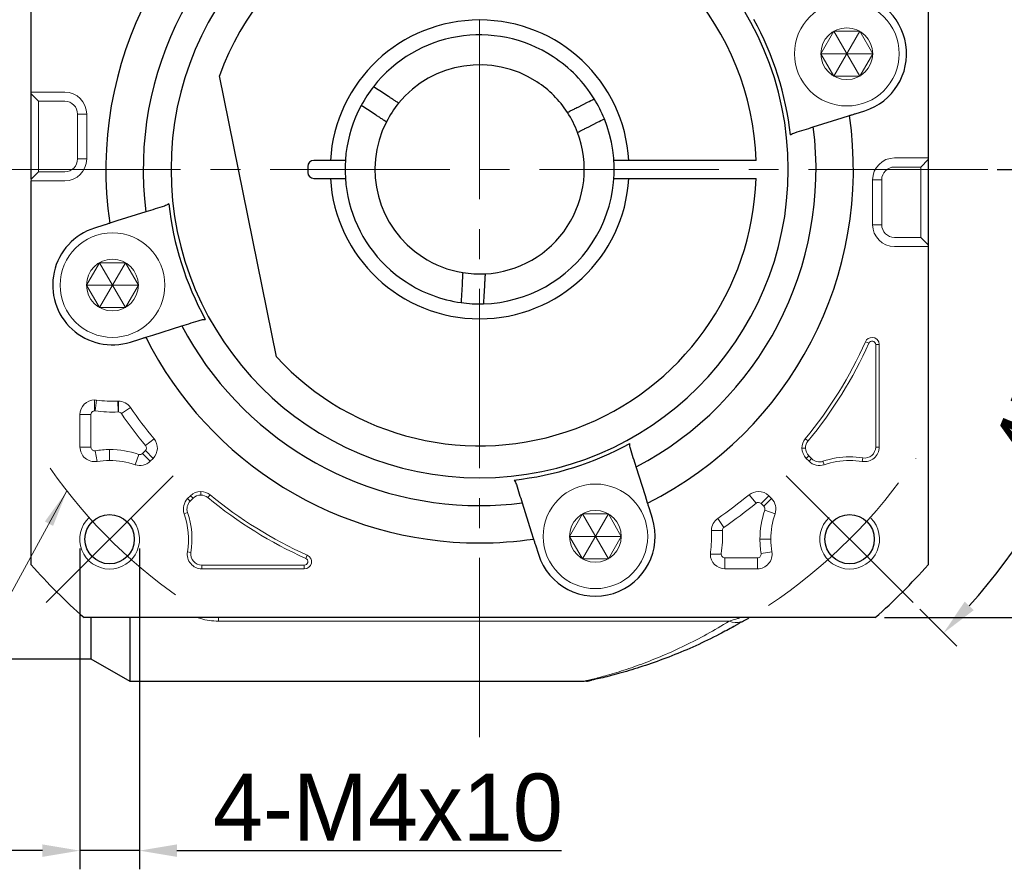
# Model space of a CAD drawing. Header units: millimetres. Extents: x 1360 to 1839, y 1023 to 1362.
# Tile 3 of 10: x 1416 to 1482, y 1176 to 1233. Entities that reach past the tile are written whole.
import ezdxf

# ---------------------------------------------------------------- set-up
doc = ezdxf.new("R2010")
doc.units = ezdxf.units.MM
doc.header["$PDSIZE"] = -5
doc.linetypes.add('点画线', pattern=[18, 12, -2, 2, -2])
doc.layers.get('0').update_dxf_attribs({"lineweight": 18})
doc.layers.get('Defpoints').update_dxf_attribs({"lineweight": 18})
for name, color, linetype, lineweight in [('7中心线层', 7, '点画线', 18), ('尺寸线', 7, 'Continuous', 18), ('尺寸线层', 3, 'Continuous', 18), ('粗实线', 7, 'Continuous', 50), ('细实线', 7, 'Continuous', 18)]:
    doc.layers.add(name, color=color, linetype=linetype, lineweight=lineweight)
doc.styles.add('工程字', font='txt')
doc.dimstyles.new('副本 ISO-25', dxfattribs={"dimtxt": 4.5, "dimasz": 2.5, "dimexe": 1.25, "dimexo": 0.625, "dimtad": 1, "dimtxsty": '工程字', "dimcen": 2.5, "dimdle": 5, "dimadec": 0, "dimazin": 0, "dimtfac": 1, "dimtmove": 0, "dimatfit": 3, "dimfxl": 1, "dimtolj": 1, "dimarcsym": 0})

# ---------------------------------------------------------------- blocks, each defined once
blk = doc.blocks.new('*X11')
at = {"layer": 'Defpoints', "color": 0, "lineweight": -2}
for p in [(1420.09, 1198.269), (1424.09, 1198.269), (1420.09, 1177.426)]:
    blk.add_point(p, dxfattribs=at)
at = {"layer": '尺寸线层', "color": 0, "lineweight": -2}
for p, q in [((1420.09, 1197.644), (1420.09, 1176.176)), ((1424.09, 1197.644), (1424.09, 1176.176)), ((1417.59, 1177.426), (1415.09, 1177.426)), ((1424.09, 1177.426), (1420.09, 1177.426)), ((1426.59, 1177.426), (1452.312, 1177.426))]:
    blk.add_line(p, q, dxfattribs=at)
for points in [[(1417.59, 1177.01), (1417.59, 1177.843), (1420.09, 1177.426)], [(1426.59, 1177.843), (1426.59, 1177.01), (1424.09, 1177.426)]]:
    blk.add_solid(points, dxfattribs=at)
at = {"layer": '尺寸线层', "color": 0, "insert": (1440.701, 1180.301), "char_height": 4.5, "attachment_point": 5, "style": '工程字'}
blk.add_mtext('\\A1;4-M4x10', dxfattribs=at)
blk = doc.blocks.new('*X12')
at = {"layer": 'Defpoints', "color": 0, "lineweight": -2}
for p in [(1473.296, 1253.018), (1473.296, 1193.018), (1498.674, 1193.018)]:
    blk.add_point(p, dxfattribs=at)
at = {"layer": '尺寸线层', "color": 0, "lineweight": -2}
for p, q in [((1473.921, 1253.018), (1499.924, 1253.018)), ((1498.674, 1250.518), (1498.674, 1195.518)), ((1473.921, 1193.018), (1499.924, 1193.018))]:
    blk.add_line(p, q, dxfattribs=at)
for points in [[(1499.091, 1250.518), (1498.258, 1250.518), (1498.674, 1253.018)], [(1498.258, 1195.518), (1499.091, 1195.518), (1498.674, 1193.018)]]:
    blk.add_solid(points, dxfattribs=at)
at = {"layer": '尺寸线层', "color": 0, "insert": (1495.799, 1223.018), "char_height": 4.5, "attachment_point": 5, "rotation": 90, "style": '工程字'}
blk.add_mtext('\\A1;60', dxfattribs=at)
blk = doc.blocks.new('*X13')
at = {"layer": 'Defpoints', "color": 0, "lineweight": -2}
for p in [(1475.83, 1252.009), (1467.345, 1243.524), (1487.358, 1239.802), (1392.925, 1223.018), (1480.839, 1223.018)]:
    blk.add_point(p, dxfattribs=at)
at = {"layer": '尺寸线层', "color": 0, "lineweight": -2}
for p, q in [((1476.272, 1252.451), (1478.735, 1254.914)), ((1481.464, 1223.018), (1491.947, 1223.018))]:
    blk.add_line(p, q, dxfattribs=at)
blk.add_arc((1446.839, 1223.018), 43.858, 3.26643, 41.73357, dxfattribs=at)
for points in [[(1479.871, 1252.499), (1479.265, 1251.927), (1477.851, 1254.03)], [(1490.209, 1225.505), (1491.042, 1225.529), (1490.697, 1223.018)]]:
    blk.add_solid(points, dxfattribs=at)
at = {"layer": '尺寸线层', "color": 0, "insert": (1490.014, 1240.902), "char_height": 4.5, "attachment_point": 5, "rotation": 292.5, "style": '工程字'}
blk.add_mtext('\\A1;45%%d', dxfattribs=at)
blk = doc.blocks.new('*X14')
at = {"layer": 'Defpoints', "color": 0, "lineweight": -2}
for p in [(1392.925, 1223.018), (1480.839, 1223.018), (1487.381, 1206.225), (1467.345, 1202.512), (1475.83, 1194.027)]:
    blk.add_point(p, dxfattribs=at)
at = {"layer": '尺寸线层', "color": 0, "lineweight": -2}
for p, q in [((1481.464, 1223.018), (1491.971, 1223.018)), ((1476.272, 1193.585), (1478.752, 1191.104))]:
    blk.add_line(p, q, dxfattribs=at)
blk.add_arc((1446.839, 1223.018), 43.883, 318.26459, 356.73541, dxfattribs=at)
for points in [[(1491.067, 1220.507), (1490.234, 1220.531), (1490.721, 1223.018)], [(1479.282, 1194.092), (1479.888, 1193.52), (1477.868, 1191.988)]]:
    blk.add_solid(points, dxfattribs=at)
at = {"layer": '尺寸线层', "color": 0, "insert": (1484.725, 1207.325), "char_height": 4.5, "attachment_point": 5, "rotation": 67.5, "style": '工程字'}
blk.add_mtext('\\A1;45%%d', dxfattribs=at)
blk = doc.blocks.new('*X22')
at = {"layer": '尺寸线', "linetype": 'Continuous'}
blk.add_hatch(color=0, dxfattribs=at).paths.add_polyline_path([(22.497, 24.073), (21.572, 21.73), (21.023, 22.029)], flags=0)
at = {"layer": '尺寸线', "color": 0, "linetype": 'Continuous'}
for p, q in [((22.497, 24.073), (9.33, 0)), ((9.33, 0), (0, 0))]:
    blk.add_line(p, q, dxfattribs=at)
at = {"layer": '尺寸线', "color": 0}
blk.add_line((0, 0), (0, 0), dxfattribs=at)

msp = doc.modelspace()

# ---------------------------------------------------------------- linework, layer by layer
for p, q in [((1416.8388, 1228.0736), (1416.8388, 1228.1834)), ((1416.8388, 1228.1834), (1417.3388, 1228.1834)), ((1416.8388, 1228.0736), (1417.3388, 1227.5749)), ((1416.8388, 1227.0761), (1416.8388, 1228.0736)), ((1417.3388, 1228.1834), (1419.0888, 1228.1834)), ((1416.8388, 1223.3582), (1416.8388, 1227.0761)), ((1417.3388, 1227.5749), (1419.0888, 1227.5749)), ((1419.9465, 1226.7172), (1420.0562, 1226.7172)), ((1419.9465, 1226.7172), (1419.9465, 1223.7172)), ((1420.555, 1226.7172), (1420.0562, 1226.7172)), ((1420.555, 1226.7172), (1420.555, 1223.7172)), ((1419.9465, 1223.7172), (1420.0562, 1223.7172)), ((1420.555, 1223.7172), (1420.0562, 1223.7172)), ((1474.5888, 1223.785), (1476.3388, 1223.785)), ((1476.8388, 1223.785), (1476.3388, 1223.785)), ((1476.8388, 1223.6752), (1476.3388, 1223.1764)), ((1476.8388, 1223.785), (1476.8388, 1223.6752)), ((1476.8388, 1223.6752), (1476.8388, 1222.6776)), ((1416.8388, 1222.3607), (1416.8388, 1223.3582)), ((1474.5888, 1223.1764), (1476.3388, 1223.1764)), ((1416.8388, 1222.3607), (1417.3388, 1222.8594)), ((1416.8388, 1222.2509), (1416.8388, 1222.3607)), ((1419.0888, 1222.8594), (1417.3388, 1222.8594)), ((1473.1225, 1219.3187), (1473.1225, 1222.3187)), ((1473.7311, 1219.3187), (1473.7311, 1222.3187)), ((1476.8388, 1222.6776), (1476.8388, 1218.9598)), ((1416.8388, 1222.2509), (1417.3388, 1222.2509)), ((1419.0888, 1222.2509), (1417.3388, 1222.2509)), ((1476.3388, 1218.461), (1474.5888, 1218.461)), ((1476.8388, 1217.9622), (1476.3388, 1218.461)), ((1476.8388, 1218.9598), (1476.8388, 1217.9622)), ((1476.3388, 1217.8525), (1474.5888, 1217.8525)), ((1476.8388, 1217.8525), (1476.3388, 1217.8525)), ((1476.8388, 1217.9622), (1476.8388, 1217.8525)), ((1472.8698, 1211.3897), (1472.6501, 1211.4879)), ((1473.3286, 1211.2919), (1473.5692, 1211.2919)), ((1473.3286, 1211.2919), (1473.3286, 1204.4385)), ((1473.5692, 1204.4385), (1473.5692, 1211.2919)), ((1421.0888, 1206.8564), (1421.0888, 1207.5868)), ((1421.1229, 1206.8543), (1421.2223, 1207.5777)), ((1422.6648, 1206.7838), (1422.6318, 1207.5132)), ((1422.6761, 1206.784), (1422.6761, 1207.5142)), ((1420.1083, 1206.6063), (1420.1083, 1204.4385)), ((1420.8384, 1206.6063), (1420.1083, 1206.6063)), ((1420.8384, 1204.4385), (1420.8384, 1206.6063)), ((1422.8829, 1206.6748), (1423.4861, 1207.0863)), ((1424.4958, 1204.5308), (1425.0584, 1204.9963)), ((1468.8046, 1204.8428), (1468.6191, 1204.9963)), ((1420.8384, 1204.4385), (1420.1083, 1204.4385)), ((1421.1289, 1204.1914), (1421.2458, 1203.4707)), ((1422.09, 1203.5387), (1422.09, 1204.2689)), ((1424.033, 1203.9455), (1423.7966, 1203.2547)), ((1424.48, 1204.1942), (1424.2911, 1204.0054)), ((1424.2911, 1204.0054), (1424.8074, 1203.4891)), ((1424.48, 1204.1942), (1424.9963, 1203.6779)), ((1468.6348, 1204.3712), (1468.3941, 1204.3712)), ((1473.3286, 1204.4385), (1473.5692, 1204.4385)), ((1424.8074, 1203.4891), (1424.9963, 1203.6779)), ((1468.8514, 1203.8481), (1468.6813, 1203.6779)), ((1468.6813, 1203.6779), (1468.8701, 1203.4891)), ((1469.0403, 1203.6592), (1468.8514, 1203.8481)), ((1469.0403, 1203.6592), (1468.8701, 1203.4891)), ((1469.803, 1203.4824), (1469.8809, 1203.2547)), ((1472.4702, 1203.7082), (1472.4317, 1203.4707)), ((1428.192, 1201.2219), (1428.192, 1201.4626)), ((1427.4987, 1201.1754), (1427.3099, 1200.9866)), ((1427.4801, 1200.8164), (1427.3099, 1200.9866)), ((1427.4801, 1200.8164), (1427.6689, 1201.0053)), ((1427.6689, 1201.0053), (1427.4987, 1201.1754)), ((1428.6637, 1201.0521), (1428.8171, 1201.2376)), ((1465.3259, 1200.675), (1464.8604, 1201.2376)), ((1465.6625, 1200.6591), (1466.1788, 1201.1754)), ((1465.6625, 1200.6591), (1465.8513, 1200.4703)), ((1465.8513, 1200.4703), (1466.3676, 1200.9866)), ((1466.3676, 1200.9866), (1466.1788, 1201.1754)), ((1427.3033, 1200.0537), (1427.0756, 1199.9757)), ((1465.9112, 1200.2122), (1466.602, 1199.9757)), ((1463.1819, 1199.0621), (1462.7704, 1199.6653)), ((1463.0727, 1198.8553), (1462.3425, 1198.8553)), ((1466.318, 1198.2692), (1465.5878, 1198.2692)), ((1427.529, 1197.3865), (1427.2915, 1197.425)), ((1465.6653, 1197.308), (1466.386, 1197.425)), ((1435.2105, 1196.9869), (1435.3087, 1197.2066)), ((1463.0003, 1197.2679), (1462.2699, 1197.2679)), ((1465.4182, 1197.0176), (1463.2504, 1197.0176)), ((1463.2504, 1197.0176), (1463.2504, 1196.2874)), ((1465.4182, 1197.0176), (1465.4182, 1196.2874)), ((1435.1127, 1196.5281), (1428.2593, 1196.5281)), ((1428.2593, 1196.5281), (1428.2593, 1196.2874)), ((1428.2593, 1196.2874), (1435.1127, 1196.2874)), ((1435.1127, 1196.5281), (1435.1127, 1196.2874)), ((1463.2504, 1196.2874), (1465.4182, 1196.2874)), ((1429.3745, 1192.7835), (1429.3745, 1193.0179)), ((1463.5276, 1192.7835), (1429.3745, 1192.7835))]:
    msp.add_line(p, q)
for centre in [(1471.397, 1230.7611), (1422.2806, 1215.2748), (1454.5819, 1198.4597)]:
    msp.add_circle(centre, 1.7321)
for centre, radius, start, end in [((1419.0888, 1226.7172), 1.4663, 0, 90), ((1419.0888, 1226.7172), 0.8577, 0, 90), ((1419.0888, 1223.7172), 1.4663, 270, 0), ((1419.0888, 1223.7172), 0.8577, 270, 0), ((1474.5888, 1222.3187), 1.4663, 90, 180), ((1474.5888, 1222.3187), 0.8577, 90, 180), ((1474.5888, 1219.3187), 1.4663, 180, 270), ((1474.5888, 1219.3187), 0.8577, 180, 270), ((1446.8388, 1223.0179), 28.2695, 320.39475, 335.929385), ((1446.8388, 1223.0179), 28.5102, 320.39475, 335.929385), ((1473.0888, 1211.2919), 0.4805, 90, 155.929385), ((1473.0888, 1211.2919), 0.4805, 0, 90), ((1421.0888, 1206.6063), 0.9805, 90, 180), ((1421.0888, 1206.6063), 0.9805, 82.17173, 90), ((1422.2806, 1215.2748), 7.7695, 262.17173, 272.59118), ((1422.6761, 1206.5337), 0.9805, 90, 92.59118), ((1422.6761, 1206.5337), 0.9805, 34.302587, 90), ((1422.2806, 1215.2748), 8.4997, 262.17173, 272.59118), ((1446.8388, 1223.0179), 28.9997, 214.302587, 219.60525), ((1446.8388, 1223.0179), 28.2695, 214.302587, 219.60525), ((1424.303, 1204.3712), 0.9805, 315, 39.60525), ((1469.3746, 1204.3712), 0.9805, 140.39475, 180), ((1469.3746, 1204.3712), 0.7398, 140.39475, 180), ((1421.0888, 1204.4385), 0.9805, 180, 279.218623), ((1422.09, 1198.2692), 5.9997, 90, 99.218623), ((1422.09, 1198.2692), 5.9997, 71.103881, 90), ((1469.3746, 1204.3712), 0.9805, 180, 225), ((1469.3746, 1204.3712), 0.7398, 180, 225), ((1472.5888, 1204.4385), 0.9805, 260.781377, 0), ((1472.5888, 1204.4385), 0.7398, 260.781377, 360), ((1422.09, 1198.2692), 5.2695, 90, 99.218623), ((1422.09, 1198.2692), 5.2695, 71.103881, 90), ((1424.1141, 1204.1824), 0.9805, 251.103881, 315), ((1469.5634, 1204.1824), 0.9805, 225, 288.896119), ((1469.5634, 1204.1824), 0.7398, 225, 288.896119), ((1471.5875, 1198.2692), 5.5102, 90, 108.896119), ((1471.5875, 1198.2692), 5.2695, 90, 108.896119), ((1471.5875, 1198.2692), 5.5102, 80.781377, 90), ((1471.5875, 1198.2692), 5.2695, 80.781377, 90), ((1428.192, 1200.4821), 0.9805, 90, 135), ((1428.192, 1200.4821), 0.9805, 50.39475, 90), ((1465.4855, 1200.4821), 0.9805, 90, 129.60525), ((1465.4855, 1200.4821), 0.9805, 45, 90), ((1428.0032, 1200.2933), 0.9805, 135, 198.896119), ((1428.0032, 1200.2933), 0.7398, 135, 198.896119), ((1428.192, 1200.4821), 0.7398, 90, 135), ((1428.192, 1200.4821), 0.7398, 50.39475, 90), ((1446.8388, 1223.0179), 28.5102, 230.39475, 245.929385), ((1446.8388, 1223.0179), 28.2695, 230.39475, 245.929385), ((1446.8388, 1223.0179), 28.2695, 304.302587, 309.60525), ((1446.8388, 1223.0179), 28.9997, 304.302587, 309.60525), ((1465.6743, 1200.2933), 0.9805, 341.103881, 45), ((1422.09, 1198.2692), 5.2695, 350.781377, 18.896119), ((1422.09, 1198.2692), 5.5102, 350.781377, 18.896119), ((1471.5875, 1198.2692), 5.9997, 161.103881, 180), ((1471.5875, 1198.2692), 5.2695, 161.103881, 180), ((1463.323, 1198.8553), 0.9805, 124.302587, 180), ((1454.5819, 1198.4597), 7.7695, 352.17173, 2.59118), ((1463.323, 1198.8553), 0.9805, 180, 182.59118), ((1454.5819, 1198.4597), 8.4997, 352.17173, 2.59118), ((1471.5875, 1198.2692), 5.9997, 180, 189.218623), ((1471.5875, 1198.2692), 5.2695, 180, 189.218623), ((1428.2593, 1197.2679), 0.9805, 170.781377, 270), ((1428.2593, 1197.2679), 0.7398, 170.781377, 270), ((1463.2504, 1197.2679), 0.9805, 172.17173, 180), ((1465.4182, 1197.2679), 0.9805, 270, 9.218623), ((1435.1127, 1196.7679), 0.4805, 270, 65.929385), ((1463.2504, 1197.2679), 0.9805, 180, 270)]:
    msp.add_arc(centre, radius, start, end)
msp.add_ellipse((1463.5276, 1194.549), major_axis=(-1.0114, 1.7254), ratio=0.6888272, start_param=2.4365012, end_param=2.9666747)
for points, knots in [([(1472.8698, 1211.3897), (1472.9015, 1211.4329), (1472.9648, 1211.5193), (1473.1419, 1211.5412), (1473.2947, 1211.4489), (1473.3173, 1211.3443), (1473.3286, 1211.2919)], [0, 0, 0, 0, 0.16025045, 0.31992837, 0.47960629, 0.63985674, 0.63985674, 0.63985674, 0.63985674]), ([(1420.8384, 1206.6063), (1420.8546, 1206.6741), (1420.8868, 1206.8089), (1421.0217, 1206.8406), (1421.0888, 1206.8564)], [0, 0, 0, 0, 0.19396715, 0.38594756, 0.38594756, 0.38594756, 0.38594756]), ([(1422.6761, 1206.784), (1422.7173, 1206.7786), (1422.7996, 1206.7677), (1422.8551, 1206.7058), (1422.8829, 1206.6748)], [0, 0, 0, 0, 0.12067224, 0.24177196, 0.24177196, 0.24177196, 0.24177196]), ([(1421.1289, 1204.1914), (1421.1156, 1204.19), (1421.0393, 1204.1817), (1420.8851, 1204.2433), (1420.854, 1204.3733), (1420.8384, 1204.4385)], [0, 0, 0, 0, 0.0408067, 0.23417184, 0.42827322, 0.42827322, 0.42827322, 0.42827322]), ([(1424.2911, 1204.0054), (1424.2529, 1203.9779), (1424.199, 1203.9391), (1424.1052, 1203.9286), (1424.0599, 1203.9392), (1424.033, 1203.9455)], [0, 0, 0, 0, 0.13812067, 0.19512963, 0.27754208, 0.27754208, 0.27754208, 0.27754208]), ([(1424.4958, 1204.5308), (1424.5255, 1204.4732), (1424.5849, 1204.3579), (1424.515, 1204.2488), (1424.48, 1204.1942)], [0, 0, 0, 0, 0.18192123, 0.36384247, 0.36384247, 0.36384247, 0.36384247]), ([(1465.3259, 1200.675), (1465.3835, 1200.7047), (1465.4988, 1200.7641), (1465.6079, 1200.6941), (1465.6625, 1200.6591)], [0, 0, 0, 0, 0.18192123, 0.36384247, 0.36384247, 0.36384247, 0.36384247]), ([(1463.0727, 1198.8553), (1463.0781, 1198.8964), (1463.089, 1198.9788), (1463.1509, 1199.0343), (1463.1819, 1199.0621)], [0, 0, 0, 0, 0.12067224, 0.24177196, 0.24177196, 0.24177196, 0.24177196]), ([(1465.6653, 1197.308), (1465.6574, 1197.2313), (1465.6417, 1197.0778), (1465.4927, 1197.0377), (1465.4182, 1197.0176)], [0, 0, 0, 0, 0.21189435, 0.42377938, 0.42377938, 0.42377938, 0.42377938]), ([(1435.2105, 1196.9869), (1435.2538, 1196.9552), (1435.3401, 1196.8919), (1435.362, 1196.7148), (1435.2698, 1196.562), (1435.1651, 1196.5394), (1435.1127, 1196.5281)], [0, 0, 0, 0, 0.16025045, 0.31992837, 0.47960629, 0.63985674, 0.63985674, 0.63985674, 0.63985674]), ([(1463.2504, 1197.0176), (1463.1826, 1197.0338), (1463.0478, 1197.066), (1463.0161, 1197.2008), (1463.0003, 1197.2679)], [0, 0, 0, 0, 0.19396715, 0.38594756, 0.38594756, 0.38594756, 0.38594756]), ([(1428.0145, 1193.0086), (1428.0726, 1192.9888), (1428.1318, 1192.97), (1428.3695, 1192.9005), (1428.5588, 1192.8579), (1428.9588, 1192.7991), (1429.1638, 1192.7835), (1429.3745, 1192.7835)], [0, 0, 0, 0, 0.201413, 0.201413, 0.7929334, 0.7929334, 1.3844538, 1.3844538, 1.3844538, 1.3844538]), ([(1454.0694, 1188.8231), (1454.1084, 1188.8324), (1454.3613, 1188.8932), (1455.0724, 1189.0723), (1456.3029, 1189.4332), (1457.6664, 1189.8991), (1459.0943, 1190.4643), (1460.5616, 1191.1308), (1462.0445, 1191.8921), (1463.0329, 1192.4862), (1463.5276, 1192.7835)], [0, 0, 0, 0, 0.2961592, 1.7294072, 3.1635564, 4.5876346, 6.0103188, 7.4356515, 8.865703, 10.2981779, 10.2981779, 10.2981779, 10.2981779]), ([(1463.5276, 1192.7835), (1463.7057, 1192.8363), (1463.9802, 1192.9178), (1464.1987, 1192.9855), (1464.2427, 1192.9992), (1464.2471, 1193.0005)], [0, 0, 0, 0, 0.47361741, 0.73001665, 0.75150358, 0.75150358, 0.75150358, 0.75150358]), ([(1453.8374, 1188.7685), (1453.8329, 1188.7674), (1453.8263, 1188.7659), (1453.8869, 1188.7799), (1454.0135, 1188.8097), (1454.0694, 1188.8231)], [0, 0, 0, 0, 0.00005796, 0.15546657, 0.24762428, 0.24762428, 0.24762428, 0.24762428])]:
    msp.add_open_spline(points, degree=3, knots=knots)
for points, degree in [([(1421.0888, 1206.8564), (1421.1002, 1206.8565), (1421.1116, 1206.8558), (1421.1229, 1206.8543)], 3), ([(1422.6648, 1206.7838), (1422.6761, 1206.784)], 1), ([(1465.8513, 1200.4703), (1465.8797, 1200.4315), (1465.9363, 1200.354), (1465.9196, 1200.2595), (1465.9112, 1200.2122)], 3), ([(1463.0729, 1198.844), (1463.0727, 1198.8553)], 1), ([(1463.0003, 1197.2679), (1463.0002, 1197.2793), (1463.0009, 1197.2907), (1463.0024, 1197.302)], 3)]:
    msp.add_open_spline(points, degree=degree)
at = {"layer": '7中心线层'}
for p, q in [((1446.8388, 1185.0179), (1446.8388, 1261.0179)), ((1480.8388, 1223.0179), (1392.9253, 1223.0179)), ((1426.3327, 1202.5118), (1417.1403, 1193.3195)), ((1467.3449, 1202.5118), (1475.8301, 1194.0266))]:
    msp.add_line(p, q, dxfattribs=at)
for start, end in [(303.521659, 326.478341), (214.822638, 236.478341)]:
    msp.add_arc((1446.8388, 1223.0179), 35, start, end, dxfattribs=at)
at = {"layer": '尺寸线'}
for p, q in [((1417.3388, 1227.5749), (1417.3388, 1222.8594)), ((1476.3388, 1223.1764), (1476.3388, 1218.461)), ((1473.7311, 1222.3187), (1473.1225, 1222.3187)), ((1473.7311, 1219.3187), (1473.1225, 1219.3187))]:
    msp.add_line(p, q, dxfattribs=at)
at = {"layer": '尺寸线', "color": 7}
for centre in [(1422.09, 1198.2692), (1471.5875, 1198.2692)]:
    msp.add_arc(centre, 2, 133.387088, 45.024333, dxfattribs=at)
at = {"layer": '粗实线', "linetype": 'Continuous', "lineweight": 30}
for p, q in [((1416.8388, 1222.3607), (1416.8388, 1249.4754)), ((1416.8388, 1222.3607), (1416.8388, 1249.4754)), ((1476.8388, 1249.4754), (1476.8388, 1217.8525)), ((1476.8388, 1249.4754), (1476.8388, 1217.8525)), ((1433.246, 1210.4686), (1429.4315, 1229.282)), ((1440.7493, 1227.8922), (1440.1608, 1228.2767)), ((1439.9289, 1226.6365), (1439.3404, 1227.021)), ((1453.4274, 1227.1928), (1454.0547, 1227.5102)), ((1471.9637, 1226.7457), (1472.5998, 1226.9462)), ((1469.1584, 1225.8612), (1471.0941, 1226.4715)), ((1471.0941, 1226.4715), (1471.5773, 1226.6239)), ((1454.1047, 1225.8544), (1454.732, 1226.1718)), ((1435.3388, 1223.2179), (1435.3388, 1222.8179)), ((1436.8568, 1223.6179), (1435.7388, 1223.6179)), ((1465.329, 1223.6179), (1456.8207, 1223.6179)), ((1435.7388, 1222.4179), (1436.8568, 1222.4179)), ((1456.8207, 1222.4179), (1465.329, 1222.4179)), ((1416.8388, 1196.5604), (1416.8388, 1222.2509)), ((1416.8388, 1196.5604), (1416.8388, 1222.2509)), ((1424.5191, 1220.1747), (1422.5834, 1219.5644)), ((1421.7138, 1219.2902), (1421.0777, 1219.0896)), ((1422.5834, 1219.5644), (1422.1002, 1219.412)), ((1476.8388, 1217.8525), (1476.8388, 1196.5604)), ((1476.8388, 1217.8525), (1476.8388, 1196.5604)), ((1445.6622, 1215.3072), (1445.6235, 1214.6053)), ((1447.16, 1215.2246), (1447.1212, 1214.5226)), ((1424.989, 1211.9346), (1426.9248, 1212.545)), ((1424.5058, 1211.7823), (1424.989, 1211.9346)), ((1423.4834, 1211.4599), (1424.1194, 1211.6604)), ((1457.9221, 1201.1682), (1457.3117, 1203.1039)), ((1449.682, 1200.6983), (1450.2923, 1198.7626)), ((1458.0744, 1200.685), (1457.9221, 1201.1682)), ((1458.3968, 1199.6625), (1458.1963, 1200.2986)), ((1450.2923, 1198.7626), (1450.4447, 1198.2794)), ((1450.5665, 1197.893), (1450.7671, 1197.2569)), ((1473.2963, 1193.0179), (1420.3812, 1193.0179)), ((1473.2963, 1193.0179), (1420.3812, 1193.0179)), ((1420.8388, 1193.0179), (1420.8388, 1190.2679)), ((1423.4368, 1193.0175), (1423.4368, 1188.7679)), ((1414.8388, 1190.2679), (1420.8388, 1190.2679)), ((1420.8388, 1190.2679), (1423.4368, 1188.7679)), ((1423.4368, 1188.7679), (1453.8539, 1188.7679))]:
    msp.add_line(p, q, dxfattribs=at)
at = {"layer": '粗实线', "color": 0, "lineweight": 30}
for centre in [(1422.09, 1198.2692), (1471.5875, 1198.2692)]:
    msp.add_circle(centre, 1.65, dxfattribs=at)
at = {"layer": '粗实线', "linetype": 'Continuous', "lineweight": 30}
for centre, radius, start, end in [((1446.8388, 1223.0179), 25, 116.706896, 188.293104), ((1446.8388, 1223.0179), 20.6414, 90, 270), ((1446.8388, 1223.0179), 20.6414, 270, 90), ((1446.8388, 1223.0179), 22.5, 117.740348, 187.259652), ((1446.8388, 1223.0179), 18.5, 1.858567, 160.208488), ((1471.397, 1230.7611), 4, 287.500017, 90), ((1446.8388, 1223.0179), 10, 3.439813, 176.560187), ((1446.8388, 1223.0179), 20.9162, 6.317702, 28.682298), ((1446.8388, 1223.0179), 9, 56.84238, 142.062189), ((1446.8388, 1223.0179), 9, 31.622572, 56.84238), ((1446.8388, 1223.0179), 7, 56.84238, 140.691741), ((1446.8388, 1223.0179), 9, 142.061948, 151.622258), ((1446.8388, 1223.0179), 7, 32.99302, 56.84238), ((1446.8388, 1223.0179), 9, 22.062552, 31.622862), ((1446.8388, 1223.0179), 9, 151.622572, 236.84238), ((1446.8388, 1223.0179), 9, 271.622572, 22.062189), ((1446.8388, 1223.0179), 25, 296.706896, 8.293104), ((1446.8388, 1223.0179), 7, 152.99302, 236.84238), ((1446.8388, 1223.0179), 22.5, 297.740348, 7.259652), ((1446.8388, 1223.0179), 7, 272.99302, 20.691741), ((1435.7388, 1223.2179), 0.4, 90, 180), ((1446.8388, 1223.0179), 18.5, 222.714349, 358.141433), ((1435.7388, 1222.8179), 0.4, 180, 270), ((1446.8388, 1223.0179), 10, 183.439813, 356.560187), ((1446.8388, 1223.0179), 20.9162, 186.317702, 208.682298), ((1422.2806, 1215.2748), 4, 107.5, 287.5), ((1446.8388, 1223.0179), 7, 236.84238, 260.691741), ((1446.8388, 1223.0179), 9, 236.84238, 262.062189), ((1446.8388, 1223.0179), 9, 262.063596, 271.621213), ((1446.8388, 1223.0179), 22.5, 207.740348, 270), ((1446.8388, 1223.0179), 25, 206.706896, 270), ((1446.8388, 1223.0179), 20.9162, 276.317702, 298.682298), ((1446.8388, 1223.0179), 22.5, 270, 277.259652), ((1454.5819, 1198.4597), 4, 197.500017, 17.5), ((1446.8388, 1223.0179), 25, 270, 278.293104), ((1446.8388, 1223.0179), 40, 221.409622, 228.590378), ((1446.8388, 1223.0179), 40, 221.409622, 228.590378), ((1446.8388, 1223.0179), 40, 311.409622, 318.590378), ((1446.8388, 1223.0179), 40, 311.409622, 318.590378)]:
    msp.add_arc(centre, radius, start, end, dxfattribs=at)
for centre, major_axis, ratio, start_param, end_param in [((1463.5276, 1194.549), (-1.0114, 1.7254), 0.6888272, 2.966675, 3.1415927), ((1453.8957, 1190.7813), (0.4277, -1.9537), 0.9910457, 6.0657882, 6.2831853)]:
    msp.add_ellipse(centre, major_axis=major_axis, ratio=ratio, start_param=start_param, end_param=end_param, dxfattribs=at)
for points, degree in [([(1440.1608, 1228.2767), (1440.0207, 1228.3682), (1439.8807, 1228.4597), (1439.7407, 1228.5512)], 3), ([(1454.0547, 1227.5102), (1454.2039, 1227.5858), (1454.3532, 1227.6613), (1454.5024, 1227.7368)], 3), ([(1439.3404, 1227.021), (1439.2003, 1227.1125), (1439.0603, 1227.2039), (1438.9202, 1227.2954)], 3), ([(1441.4225, 1227.4524), (1441.1065, 1227.0664), (1440.8287, 1226.6411), (1440.6021, 1226.1966)], 3), ([(1453.3872, 1225.4913), (1453.2109, 1225.958), (1452.9816, 1226.4113), (1452.7099, 1226.8297)], 3), ([(1454.732, 1226.1718), (1454.8813, 1226.2474), (1455.0305, 1226.3229), (1455.1798, 1226.3984)], 3), ([(1467.9264, 1225.4727), (1468.3375, 1225.6023), (1468.7481, 1225.7318), (1469.1584, 1225.8612)], 3), ([(1467.6279, 1225.3196), (1467.7249, 1225.3922), (1467.8247, 1225.4407), (1467.9264, 1225.4727)], 3), ([(1425.7511, 1220.5631), (1425.34, 1220.4335), (1424.9294, 1220.3041), (1424.5191, 1220.1747)], 3), ([(1426.0496, 1220.7163), (1425.9526, 1220.6437), (1425.8528, 1220.5952), (1425.7511, 1220.5631)], 3), ([(1445.6235, 1214.6053), (1445.6143, 1214.4382), (1445.6051, 1214.2712), (1445.5959, 1214.1042)], 3), ([(1447.1212, 1214.5226), (1447.112, 1214.3556), (1447.1028, 1214.1886), (1447.0936, 1214.0215)], 3), ([(1426.9248, 1212.545), (1427.335, 1212.6743), (1427.7457, 1212.8038), (1428.1567, 1212.9334)], 3), ([(1428.1567, 1212.9334), (1428.2495, 1212.9627), (1428.3489, 1212.9797), (1428.4574, 1212.9797)], 3), ([(1428.4574, 1212.9797), (1428.4679, 1212.9797), (1428.4785, 1212.9795), (1428.4891, 1212.9792)], 3), ([(1456.9233, 1204.3359), (1456.8912, 1204.4376), (1456.8737, 1204.5472), (1456.8775, 1204.6683)], 3), ([(1457.3117, 1203.1039), (1457.1824, 1203.5142), (1457.0529, 1203.9248), (1456.9233, 1204.3359)], 3), ([(1449.1404, 1202.2288), (1449.213, 1202.1318), (1449.2615, 1202.032), (1449.2936, 1201.9302)], 3), ([(1449.2936, 1201.9302), (1449.4232, 1201.5192), (1449.5526, 1201.1086), (1449.682, 1200.6983)], 3), ([(1463.7237, 1192.3603), (1464.3168, 1192.7287)], 1), ([(1464.5391, 1192.8236), (1464.656, 1192.8921), (1464.7666, 1192.958), (1464.8664, 1193.0179)], 3), ([(1453.9892, 1188.779), (1453.9947, 1188.7666), (1454.1762, 1188.8012)], 2)]:
    msp.add_open_spline(points, degree=degree, dxfattribs=at)
for points, knots in [([(1441.4244, 1227.4511), (1441.4206, 1227.4536), (1441.4096, 1227.4608), (1441.3601, 1227.4931), (1441.3229, 1227.5174), (1441.2296, 1227.5784), (1441.1722, 1227.6159), (1441.0451, 1227.6989), (1440.9737, 1227.7456), (1440.851, 1227.8258), (1440.8, 1227.8591), (1440.7493, 1227.8922)], [0, 0, 0, 0, 0.17218111, 0.17218111, 0.34433245, 0.34433245, 0.51695367, 0.51695367, 0.69050769, 0.69050769, 0.80645335, 0.80645335, 0.80645335, 0.80645335]), ([(1452.7079, 1226.8287), (1452.712, 1226.8307), (1452.7237, 1226.8367), (1452.7764, 1226.8633), (1452.8161, 1226.8834), (1452.9155, 1226.9337), (1452.9767, 1226.9647), (1453.1121, 1227.0332), (1453.1883, 1227.0718), (1453.3191, 1227.138), (1453.3734, 1227.1655), (1453.4274, 1227.1928)], [0, 0, 0, 0, 0.17218111, 0.17218111, 0.34433245, 0.34433245, 0.51695367, 0.51695367, 0.69050769, 0.69050769, 0.80645335, 0.80645335, 0.80645335, 0.80645335]), ([(1440.604, 1226.1954), (1440.6002, 1226.1979), (1440.5892, 1226.2051), (1440.5397, 1226.2374), (1440.5025, 1226.2617), (1440.4092, 1226.3227), (1440.3518, 1226.3602), (1440.2247, 1226.4432), (1440.1533, 1226.4899), (1440.0305, 1226.57), (1439.9796, 1226.6034), (1439.9289, 1226.6365)], [0, 0, 0, 0, 0.17218111, 0.17218111, 0.34433245, 0.34433245, 0.51695367, 0.51695367, 0.69050769, 0.69050769, 0.80645335, 0.80645335, 0.80645335, 0.80645335]), ([(1471.5766, 1226.6236), (1471.581, 1226.625), (1471.5854, 1226.6264), (1471.6127, 1226.635), (1471.6338, 1226.6417), (1471.6867, 1226.6583), (1471.7193, 1226.6686), (1471.7916, 1226.6914), (1471.8324, 1226.7043), (1471.9035, 1226.7267), (1471.9337, 1226.7362), (1471.9637, 1226.7457)], [0, 0, 0, 0, 0.08586143, 0.08586143, 0.17169167, 0.17169167, 0.25801435, 0.25801435, 0.34540289, 0.34540289, 0.40589583, 0.40589583, 0.40589583, 0.40589583]), ([(1453.3852, 1225.4903), (1453.3893, 1225.4924), (1453.401, 1225.4983), (1453.4537, 1225.525), (1453.4934, 1225.545), (1453.5928, 1225.5954), (1453.654, 1225.6263), (1453.7894, 1225.6949), (1453.8656, 1225.7334), (1453.9964, 1225.7996), (1454.0507, 1225.8271), (1454.1047, 1225.8544)], [0, 0, 0, 0, 0.17218111, 0.17218111, 0.34433245, 0.34433245, 0.51695367, 0.51695367, 0.69050769, 0.69050769, 0.80645335, 0.80645335, 0.80645335, 0.80645335]), ([(1437.8611, 1223.6179), (1437.8565, 1223.6179), (1437.8395, 1223.6179), (1437.7655, 1223.6179), (1437.7098, 1223.6179), (1437.5701, 1223.6179), (1437.4843, 1223.6179), (1437.2945, 1223.6179), (1437.1879, 1223.6179), (1437.006, 1223.6179), (1436.9312, 1223.6179), (1436.8568, 1223.6179)], [0, 0, 0, 0, 0.2153073, 0.2153073, 0.4306002, 0.4306002, 0.6461205, 0.6461205, 0.862091, 0.862091, 1.0043063, 1.0043063, 1.0043063, 1.0043063]), ([(1456.8207, 1223.6179), (1456.7084, 1223.6179), (1456.5946, 1223.6179), (1456.3826, 1223.6179), (1456.2816, 1223.6179), (1456.1063, 1223.6179), (1456.0296, 1223.6179), (1455.9109, 1223.6179), (1455.8672, 1223.6179), (1455.8274, 1223.6179), (1455.8228, 1223.6179), (1455.8182, 1223.6179)], [0, 0, 0, 0, 0.2161377, 0.2161377, 0.4322837, 0.4322837, 0.6482887, 0.6482887, 0.86389, 0.86389, 1.0025176, 1.0025176, 1.0025176, 1.0025176]), ([(1436.8568, 1222.4179), (1436.9691, 1222.4179), (1437.0829, 1222.4179), (1437.2949, 1222.4179), (1437.3959, 1222.4179), (1437.5712, 1222.4179), (1437.6479, 1222.4179), (1437.7667, 1222.4179), (1437.8104, 1222.4179), (1437.8501, 1222.4179), (1437.8547, 1222.4179), (1437.8593, 1222.4179)], [0, 0, 0, 0, 0.2161377, 0.2161377, 0.4322837, 0.4322837, 0.6482887, 0.6482887, 0.86389, 0.86389, 1.0025176, 1.0025176, 1.0025176, 1.0025176]), ([(1455.8164, 1222.4179), (1455.821, 1222.4179), (1455.838, 1222.4179), (1455.912, 1222.4179), (1455.9678, 1222.4179), (1456.1074, 1222.4179), (1456.1933, 1222.4179), (1456.383, 1222.4179), (1456.4896, 1222.4179), (1456.6715, 1222.4179), (1456.7463, 1222.4179), (1456.8207, 1222.4179)], [0, 0, 0, 0, 0.2153073, 0.2153073, 0.4306002, 0.4306002, 0.6461205, 0.6461205, 0.862091, 0.862091, 1.0043063, 1.0043063, 1.0043063, 1.0043063]), ([(1422.1009, 1219.4122), (1422.0965, 1219.4109), (1422.0921, 1219.4095), (1422.0648, 1219.4009), (1422.0437, 1219.3942), (1421.9908, 1219.3775), (1421.9583, 1219.3673), (1421.886, 1219.3445), (1421.8452, 1219.3316), (1421.774, 1219.3092), (1421.7438, 1219.2996), (1421.7138, 1219.2902)], [0, 0, 0, 0, 0.08586143, 0.08586143, 0.17169167, 0.17169167, 0.25801435, 0.25801435, 0.34540289, 0.34540289, 0.40589583, 0.40589583, 0.40589583, 0.40589583]), ([(1445.7067, 1216.1124), (1445.7064, 1216.1078), (1445.7057, 1216.0947), (1445.7024, 1216.0357), (1445.7, 1215.9913), (1445.6938, 1215.88), (1445.6901, 1215.8116), (1445.6817, 1215.66), (1445.677, 1215.5748), (1445.6689, 1215.4284), (1445.6656, 1215.3676), (1445.6622, 1215.3072)], [0, 0, 0, 0, 0.17218111, 0.17218111, 0.34433245, 0.34433245, 0.51695367, 0.51695367, 0.69050769, 0.69050769, 0.80645335, 0.80645335, 0.80645335, 0.80645335]), ([(1445.7065, 1216.1101), (1445.9551, 1216.0771), (1446.331, 1216.0272), (1446.8327, 1216.014), (1447.0825, 1216.0231), (1447.2043, 1216.0275)], [0, 0, 0, 0, 0.7518564, 1.1367089, 1.5026141, 1.5026141, 1.5026141, 1.5026141]), ([(1447.2044, 1216.0298), (1447.2041, 1216.0252), (1447.2034, 1216.0121), (1447.2002, 1215.9531), (1447.1977, 1215.9087), (1447.1916, 1215.7974), (1447.1878, 1215.7289), (1447.1794, 1215.5774), (1447.1747, 1215.4922), (1447.1667, 1215.3458), (1447.1633, 1215.285), (1447.16, 1215.2246)], [0, 0, 0, 0, 0.17218111, 0.17218111, 0.34433245, 0.34433245, 0.51695367, 0.51695367, 0.69050769, 0.69050769, 0.80645335, 0.80645335, 0.80645335, 0.80645335]), ([(1424.1194, 1211.6604), (1424.1631, 1211.6742), (1424.2074, 1211.6882), (1424.2898, 1211.7142), (1424.3291, 1211.7265), (1424.397, 1211.748), (1424.4266, 1211.7573), (1424.4719, 1211.7716), (1424.4884, 1211.7768), (1424.4972, 1211.7796), (1424.5016, 1211.7809), (1424.506, 1211.7823)], [0, 0, 0, 0, 0.08852446, 0.08852446, 0.17707949, 0.17707949, 0.26513514, 0.26513514, 0.35210733, 0.35210733, 0.40533422, 0.40533422, 0.40533422, 0.40533422]), ([(1458.1963, 1200.2986), (1458.1825, 1200.3423), (1458.1685, 1200.3865), (1458.1425, 1200.469), (1458.1302, 1200.5083), (1458.1087, 1200.5762), (1458.0994, 1200.6058), (1458.0851, 1200.6511), (1458.0799, 1200.6676), (1458.0771, 1200.6764), (1458.0757, 1200.6808), (1458.0744, 1200.6852)], [0, 0, 0, 0, 0.08852446, 0.08852446, 0.17707949, 0.17707949, 0.26513514, 0.26513514, 0.35210733, 0.35210733, 0.40533422, 0.40533422, 0.40533422, 0.40533422]), ([(1450.4445, 1198.2801), (1450.4458, 1198.2757), (1450.4472, 1198.2713), (1450.4558, 1198.244), (1450.4625, 1198.2229), (1450.4792, 1198.17), (1450.4894, 1198.1374), (1450.5122, 1198.0651), (1450.5251, 1198.0243), (1450.5475, 1197.9532), (1450.5571, 1197.923), (1450.5665, 1197.893)], [0, 0, 0, 0, 0.08586143, 0.08586143, 0.17169167, 0.17169167, 0.25801435, 0.25801435, 0.34540289, 0.34540289, 0.40589583, 0.40589583, 0.40589583, 0.40589583]), ([(1463.8437, 1192.4324), (1463.525, 1192.2548), (1462.6754, 1191.7903), (1461.2837, 1191.123), (1459.6846, 1190.4452), (1458.1172, 1189.8718), (1456.6225, 1189.4021), (1455.51, 1189.1051), (1454.7992, 1188.9341), (1454.4154, 1188.8474), (1454.2153, 1188.8041), (1454.2874, 1188.8197), (1454.3234, 1188.8276)], [0, 0, 0, 0, 0.8049536, 2.1450447, 3.5045285, 4.8617031, 6.2211413, 7.5916413, 8.2748673, 8.9611709, 9.6471356, 10.3327535, 10.3327535, 10.3327535, 10.3327535])]:
    msp.add_open_spline(points, degree=3, knots=knots, dxfattribs=at)
at = {"layer": '细实线', "color": 0}
for p, q in [((1472.263, 1232.2611), (1470.5309, 1229.2611)), ((1472.263, 1229.2611), (1470.5309, 1232.2611)), ((1473.129, 1230.7611), (1469.6649, 1230.7611)), ((1423.1466, 1216.7748), (1421.4145, 1213.7748)), ((1423.1466, 1213.7748), (1421.4145, 1216.7748)), ((1424.0126, 1215.2748), (1420.5485, 1215.2748)), ((1455.448, 1199.9597), (1453.7159, 1196.9597)), ((1455.448, 1196.9597), (1453.7159, 1199.9597)), ((1456.314, 1198.4597), (1452.8499, 1198.4597))]:
    msp.add_line(p, q, dxfattribs=at)
for points in [[(1469.6649, 1230.7611), (1470.5309, 1229.2611), (1472.263, 1229.2611), (1473.129, 1230.7611), (1472.263, 1232.2611), (1470.5309, 1232.2611)], [(1420.5485, 1215.2748), (1421.4145, 1213.7748), (1423.1466, 1213.7748), (1424.0126, 1215.2748), (1423.1466, 1216.7748), (1421.4145, 1216.7748)], [(1452.8499, 1198.4597), (1453.7159, 1196.9597), (1455.448, 1196.9597), (1456.314, 1198.4597), (1455.448, 1199.9597), (1453.7159, 1199.9597)]]:
    msp.add_lwpolyline(points, close=True, dxfattribs=at)
for centre in [(1471.397, 1230.7611), (1422.2806, 1215.2748), (1454.5819, 1198.4597)]:
    msp.add_circle(centre, 3.5, dxfattribs=at)

# ---------------------------------------------------------------- block references
at = {"layer": '尺寸线层'}
msp.add_blockref('*X22', (1396.7384, 1177.4264), dxfattribs=at)

# ---------------------------------------------------------------- dimensions: what is measured, and where the dimension line sits
for base, line1, picture, middle in [((1487.3582, 1239.8016), ((1467.3449, 1243.524), (1475.8301, 1252.0093)), '*X13', (1490.0144, 1240.9019)), ((1487.381, 1206.2248), ((1467.3449, 1202.5118), (1475.8301, 1194.0266)), '*X14', (1484.7249, 1207.325))]:
    dim = msp.add_angular_dim_2l(base=base, line1=line1, line2=((1480.8388, 1223.0179), (1392.9253, 1223.0179)), dimstyle='副本 ISO-25', override={"dimtad": 1, "dimtih": 0, "dimtoh": 0, "dimsah": 1, "dimtdec": 0, "dimtzin": 0}, dxfattribs=at)
    dim.commit()
    dim.dimension.update_dxf_attribs({"geometry": picture, "text_midpoint": middle})
dim = msp.add_linear_dim(base=(1498.6745, 1193.0179), p1=(1473.2963, 1253.0179), p2=(1473.2963, 1193.0179), angle=90, dimstyle='副本 ISO-25', override={"dimsah": 1, "dimtzin": 8}, dxfattribs=at)
dim.commit()
dim.dimension.update_dxf_attribs({"geometry": '*X12', "text_midpoint": (1495.7995, 1223.0179)})
dim = msp.add_linear_dim(base=(1420.09, 1177.4264), p1=(1424.09, 1198.2692), p2=(1420.09, 1198.2692), text='4-M<>x10', dimstyle='副本 ISO-25', override={"dimsah": 1}, dxfattribs=at)
dim.commit()
dim.dimension.update_dxf_attribs({"geometry": '*X11', "text_midpoint": (1440.7011, 1177.4264), "dimtype": 160})

doc.saveas('drawing.dxf')
